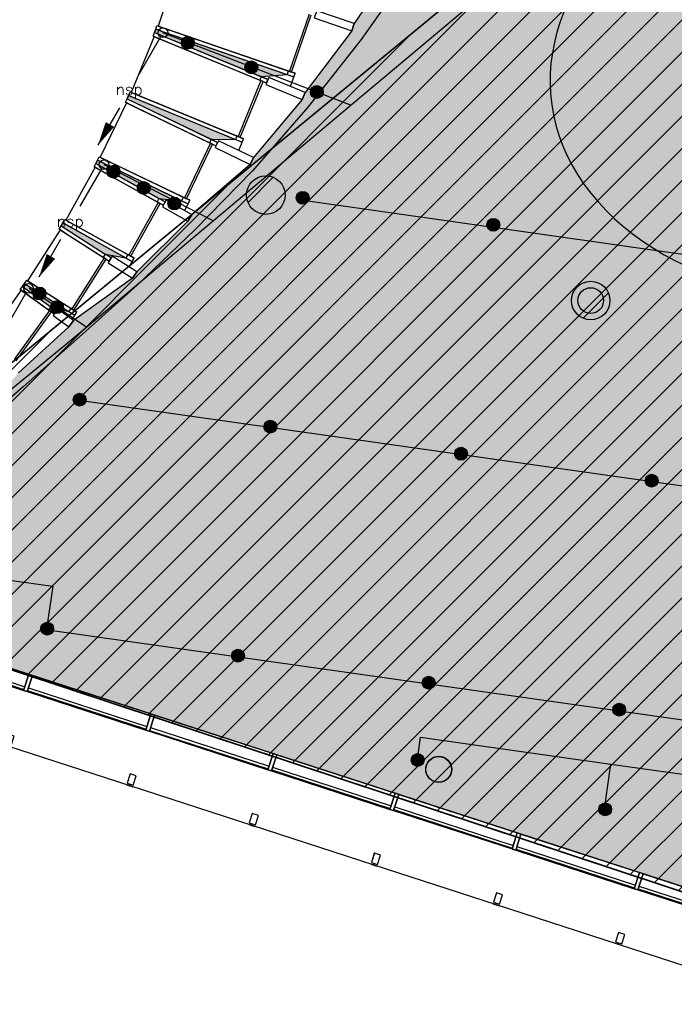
# Model space of a CAD drawing. Header units: millimetres. Extents: x -4107 to 114693, y -37499 to 54671.
# Tile 30 of 156: x 46839 to 57037, y -20633 to -5304. Entities that reach past the tile are written whole.
import ezdxf
from ezdxf.enums import TextEntityAlignment as Align

# ---------------------------------------------------------------- set-up
doc = ezdxf.new("R2010")
doc.units = ezdxf.units.MM
doc.header["$LTSCALE"] = 50
for name, color, linetype in [('FOK_22_BINNENWANDEN', 2, 'Continuous'), ('XREF_06_PLAFOND$0$AA00VV4-_SOLID252', 254, 'Continuous'), ('XREF_06_PLAFOND$0$AA35RJ8-_HWOLCEMENT', 242, 'Continuous'), ('XREF_06_PLAFOND$0$AI45----_PLAFONDAFW', 2, 'Continuous'), ('XREF_06_PLAFOND$0$AL35RJ8-_HWOLCEMENT', 2, 'Continuous'), ('XREF_06_Sprinkler installatie$0$verzonken sprinkler', 6, 'Continuous'), ('XREF_06_Sprinkler installatie$0$WL524---', 4, 'Continuous'), ('XREF_06_Sprinkler installatie$0$WL6516--', 4, 'Continuous'), ('XREF_06_Sprinkler installatie$0$WL6517--', 4, 'Continuous'), ('XREF_06_werkset$0$AA01253-_egaal-253', 242, 'Continuous'), ('XREF_06_werkset$0$AA28G---_PREFABBETON', 242, 'Continuous'), ('XREF_06_werkset$0$AA31-O--_GLAS', 242, 'Continuous'), ('XREF_06_werkset$0$AI31----_BUITENKOZ', 242, 'Continuous'), ('XREF_06_werkset$0$AL01253-_egaal-253', 253, 'Continuous'), ('XREF_06_werkset$0$AL21RO0-_GLASPLAAT', 2, 'Continuous'), ('XREF_06_werkset$0$AL28G---_PREFABBETON', 4, 'Continuous'), ('XREF_06_werkset$0$AL28MH--_METAAL', 3, 'Continuous'), ('XREF_06_werkset$0$AL28XH2-_STAAL', 4, 'Continuous'), ('XREF_06_werkset$0$AL31----_BUITENKOZ', 2, 'Continuous'), ('XREF_06_werkset$0$AL31-O--_GLAS', 2, 'Continuous'), ('XREF_06_werkset$0$AL31XH4-_ALUMINIUM', 2, 'Continuous')]:
    doc.layers.add(name, color=color, linetype=linetype)
doc.styles.add('XREF_06_Sprinkler installatie$0$BURO-018', font='simplex.shx', dxfattribs={"height": 180})
doc.styles.add('XREF_06_Sprinkler installatie$0$Standard', font='txt')

# ---------------------------------------------------------------- blocks, each defined once
blk = doc.blocks.new('XREF_06_Sprinkler installatie$0$SP-KOP02')
at = {"color": 0, "linetype": 'Continuous'}
for p, q in [((-0.87, -0.02), (0.02, 0.87)), ((-0.85, -0.22), (0.22, 0.85)), ((-0.84, 0.23), (-0.23, 0.84)), ((-0.79, -0.38), (0.38, 0.79)), ((-0.7, -0.52), (0.52, 0.7)), ((-0.6, -0.64), (0.64, 0.6)), ((-0.47, -0.74), (0.74, 0.47)), ((-0.32, -0.81), (0.81, 0.32)), ((-0.14, -0.86), (0.86, 0.14)), ((0.07, -0.87), (0.87, -0.07)), ((0.38, -0.79), (0.79, -0.38))]:
    blk.add_line(p, q, dxfattribs=at)
at = {"color": 0, "linetype": 'Continuous', "const_width": 0.875}
blk.add_lwpolyline([(-0.44, 0, 1), (0.44, 0, 1)], format="xyb", close=True, dxfattribs=at)
at = {"color": 0, "linetype": 'Continuous'}
for radius in [1, 0.875]:
    blk.add_circle((0, 0), radius, dxfattribs=at)
at = {"color": 0, "linetype": 'Continuous', "style": 'XREF_06_Sprinkler installatie$0$Standard', "flags": 1}
for tag, p in [('SP_MATCODE', (2, 2)), ('SP_TEMP', (2, -3)), ('SP_DOORL', (2, -5)), ('SP_KFACT', (2, -7)), ('SP_SPRHK', (2, -9)), ('SP_KLEP', (2, -11))]:
    blk.add_attdef(tag, p, '', height=1, dxfattribs=at)
blk = doc.blocks.new('XREF_06_Sprinkler installatie$0$LDV2')
at = {"color": 0, "linetype": 'Continuous'}
for p, q in [((-0.25, -0.43), (-2.5, -4.33)), ((-4.5, -7.79), (-6.75, -11.69))]:
    blk.add_line(p, q, dxfattribs=at)
blk.add_lwpolyline([(-6.75, -11.69, 0, 1, 0), (-5.5, -9.53, 1, 1, 0)], format="xyseb", dxfattribs=at)
blk.add_circle((0, 0), 0.5, dxfattribs=at)
at = {"color": 0, "linetype": 'Continuous', "style": 'XREF_06_Sprinkler installatie$0$BURO-018'}
blk.add_attdef('LD_TEXT1', text='', height=1.8, dxfattribs=at).set_placement((-3.5, -6.06), align=Align.MIDDLE)
blk = doc.blocks.new('XREF_06_Sprinkler installatie')
at = {"layer": 'XREF_06_Sprinkler installatie$0$verzonken sprinkler'}
h = blk.add_hatch(dxfattribs=at)
h.set_pattern_fill('JIS_WOOD', color=256, scale=500, style=0)
h.set_pattern_definition([(45, (0, -36464.7), (-250, 250), [])])
h.paths.add_polyline_path([(45131, 20189), (60593, 19156), (62651, 18792), (64177, 17996), (65770, 16934), (66811, 15587), (67837, 13775), (68221, 11871), (68350, 9912), (67690, 7600), (58540, -19338), (42568, -14056), (53865, -4765), (55742, -2472), (57515, 1072), (58297, 4720), (57932, 8367), (56573, 12508), (54592, 15218), (52715, 16938), (48648, 19179)])
at = {"layer": 'XREF_06_Sprinkler installatie$0$verzonken sprinkler', "const_width": 25}
blk.add_lwpolyline([(45131, 20189), (60593, 19156), (62651, 18792), (64177, 17996), (65770, 16934), (66811, 15587), (67837, 13775), (68221, 11871), (68350, 9912), (67690, 7600), (58540, -19338), (42568, -14056), (53865, -4765), (55742, -2472), (57515, 1072), (58297, 4720), (57932, 8367), (56573, 12508), (54592, 15218), (52715, 16938), (48648, 19179)], close=True, dxfattribs=at)
at = {"layer": 'XREF_06_Sprinkler installatie$0$WL524---'}
for p, q in [((53961, -4991), (52004, -6633)), ((49063, -5505), (52004, -6633)), ((52004, -6633), (49858, -8435)), ((48148, -7559), (49858, -8435)), ((51218, -8110), (61105, -9511)), ((49858, -8435), (47884, -10091)), ((46989, -9485), (47884, -10091)), ((47884, -10091), (47541, -10379)), ((47541, -10379), (46030, -11604)), ((47768, -11230), (59678, -12916)), ((44942, -13782), (47353, -14124)), ((47353, -14124), (47258, -14791)), ((47243, -14800), (58722, -16425)), ((53036, -16820), (53085, -16474)), ((53085, -16474), (56049, -16893)), ((55950, -17593), (56049, -16893)), ((56049, -16893), (58364, -17221))]:
    blk.add_line(p, q, dxfattribs=at)
at = {"layer": 'XREF_06_Sprinkler installatie$0$WL6516--', "xscale": 99.9999999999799, "yscale": 100, "zscale": 100, "rotation": 7.589429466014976}
for p in [(49459, -5662), (50448, -6046), (51468, -6431), (48301, -7670), (48772, -7924), (51248, -8077), (49248, -8167), (54218, -8497), (47148, -9568), (47419, -9780), (47773, -11221), (50743, -11641), (53714, -12062), (56684, -12482), (47268, -14785), (50239, -15206), (53209, -15626), (56179, -16047), (53038, -16831), (55960, -17597)]:
    blk.add_blockref('XREF_06_Sprinkler installatie$0$SP-KOP02', p, dxfattribs=at)
at = {"layer": 'XREF_06_Sprinkler installatie$0$WL6517--'}
ref = blk.add_blockref('XREF_06_Sprinkler installatie$0$LDV2', (49070, -5506), dxfattribs=dict(at, xscale=150, yscale=150, zscale=150))
ref.add_attrib('LD_TEXT1', 'nsp', dxfattribs={"layer": '0', "color": 1, "linetype": 'Continuous', "height": 180, "style": 'XREF_06_Sprinkler installatie$0$BURO-018'}).set_placement((48545, -6415), align=Align.MIDDLE)
ref = blk.add_blockref('XREF_06_Sprinkler installatie$0$LDV2', (48151, -7560), dxfattribs=dict(at, xscale=150, yscale=150, zscale=150))
ref.add_attrib('LD_TEXT1', 'nsp', dxfattribs={"layer": '0', "color": 1, "linetype": 'Continuous', "height": 180, "style": 'XREF_06_Sprinkler installatie$0$BURO-018'}).set_placement((47626, -8470), align=Align.MIDDLE)
ref = blk.add_blockref('XREF_06_Sprinkler installatie$0$LDV2', (46977, -9488), dxfattribs=dict(at, xscale=150, yscale=150, zscale=150))
ref.add_attrib('LD_TEXT1', 'nsp', dxfattribs={"layer": '0', "color": 1, "linetype": 'Continuous', "height": 180, "style": 'XREF_06_Sprinkler installatie$0$BURO-018'}).set_placement((46452, -10397), align=Align.MIDDLE)
blk = doc.blocks.new('XREF_06_PLAFOND')
at = {"layer": 'XREF_06_PLAFOND$0$AA00VV4-_SOLID252'}
h = blk.add_hatch(color=256, dxfattribs=at)
edge = h.paths.add_edge_path()
edge.add_line((43127, -14243), (58419, -19206))
edge.add_line((58419, -19206), (67731, 8109))
edge.add_arc((59883, 10784), 8291, 341.176, 446.9102)
edge.add_line((60330, 19063), (33917, 20628))
edge.add_line((33917, 20628), (34420, 20585))
edge.add_line((34420, 20585), (35544, 20486))
edge.add_line((35544, 20486), (36683, 20382))
edge.add_line((36683, 20382), (37849, 20273))
edge.add_line((37849, 20273), (39051, 20148))
edge.add_line((39051, 20148), (40285, 19982))
edge.add_line((40285, 19982), (41549, 19763))
edge.add_line((41549, 19763), (42829, 19472))
edge.add_line((42829, 19472), (44123, 19109))
edge.add_line((44123, 19109), (45423, 18665))
edge.add_line((45423, 18665), (46722, 18132))
edge.add_line((46722, 18132), (48008, 17504))
edge.add_line((48008, 17504), (49268, 16772))
edge.add_line((49268, 16772), (50485, 15932))
edge.add_line((50485, 15932), (51640, 14979))
edge.add_line((51640, 14979), (52710, 13913))
edge.add_line((52710, 13913), (53675, 12737))
edge.add_line((53675, 12737), (54513, 11458))
edge.add_line((54513, 11458), (55209, 10080))
edge.add_line((55209, 10080), (55817, 8209))
edge.add_line((55817, 8209), (56065, 6685))
edge.add_line((56065, 6685), (56139, 5158))
edge.add_line((56139, 5158), (56050, 3640))
edge.add_line((56050, 3640), (55812, 2148))
edge.add_line((55812, 2148), (55438, 698))
edge.add_line((55438, 698), (54949, -697))
edge.add_line((54949, -697), (54360, -2030))
edge.add_line((54360, -2030), (53689, -3294))
edge.add_line((53689, -3294), (52952, -4489))
edge.add_line((52952, -4489), (52161, -5613))
edge.add_line((52161, -5613), (51329, -6668))
edge.add_line((51329, -6668), (50464, -7656))
edge.add_line((50464, -7656), (49570, -8576))
edge.add_line((49570, -8576), (48670, -9436))
edge.add_line((48670, -9436), (47772, -10244))
edge.add_line((47772, -10244), (46893, -11018))
edge.add_line((46893, -11018), (46032, -11772))
edge.add_line((46032, -11772), (45182, -12513))
edge.add_line((45182, -12513), (44331, -13249))
edge.add_line((44331, -13249), (43127, -14243))
at = {"layer": 'XREF_06_PLAFOND$0$AA35RJ8-_HWOLCEMENT'}
h = blk.add_hatch(dxfattribs=at)
h.set_pattern_fill('AR-SAND', color=3, scale=100, style=0)
h.set_pattern_definition([(37.5, (0, 0), (-6.29934, 192.68238), [0, -152, 0, -170, 0, -162.5]), (7.5, (0, 0), (176.9777, 282.2146), [0, -82, 0, -137, 0, -52.5]), (327.5, (-123, 0), (311.4142, 0.5659), [0, -50, 0, -180, 0, -235]), (317.5, (-123, 0), (300.6127, 87.7676), [0, -25, 0, -118, 0, -135])])
edge = h.paths.add_edge_path()
edge.add_line((43127, -14243), (58419, -19206))
edge.add_line((58419, -19206), (67731, 8109))
edge.add_arc((59883, 10784), 8291, 341.176, 446.9102)
edge.add_line((60330, 19063), (33917, 20628))
edge.add_line((33917, 20628), (34420, 20585))
edge.add_line((34420, 20585), (35544, 20486))
edge.add_line((35544, 20486), (36683, 20382))
edge.add_line((36683, 20382), (37849, 20273))
edge.add_line((37849, 20273), (39051, 20148))
edge.add_line((39051, 20148), (40285, 19982))
edge.add_line((40285, 19982), (41549, 19763))
edge.add_line((41549, 19763), (42829, 19472))
edge.add_line((42829, 19472), (44123, 19109))
edge.add_line((44123, 19109), (45423, 18665))
edge.add_line((45423, 18665), (46722, 18132))
edge.add_line((46722, 18132), (48008, 17504))
edge.add_line((48008, 17504), (49268, 16772))
edge.add_line((49268, 16772), (50485, 15932))
edge.add_line((50485, 15932), (51640, 14979))
edge.add_line((51640, 14979), (52710, 13913))
edge.add_line((52710, 13913), (53675, 12737))
edge.add_line((53675, 12737), (54513, 11458))
edge.add_line((54513, 11458), (55209, 10080))
edge.add_line((55209, 10080), (55817, 8209))
edge.add_line((55817, 8209), (56065, 6685))
edge.add_line((56065, 6685), (56139, 5158))
edge.add_line((56139, 5158), (56050, 3640))
edge.add_line((56050, 3640), (55812, 2148))
edge.add_line((55812, 2148), (55438, 698))
edge.add_line((55438, 698), (54949, -697))
edge.add_line((54949, -697), (54360, -2030))
edge.add_line((54360, -2030), (53689, -3294))
edge.add_line((53689, -3294), (52952, -4489))
edge.add_line((52952, -4489), (52161, -5613))
edge.add_line((52161, -5613), (51329, -6668))
edge.add_line((51329, -6668), (50464, -7656))
edge.add_line((50464, -7656), (49570, -8576))
edge.add_line((49570, -8576), (48670, -9436))
edge.add_line((48670, -9436), (47772, -10244))
edge.add_line((47772, -10244), (46893, -11018))
edge.add_line((46893, -11018), (46032, -11772))
edge.add_line((46032, -11772), (45182, -12513))
edge.add_line((45182, -12513), (44331, -13249))
edge.add_line((44331, -13249), (43127, -14243))
h.paths.add_polyline_path([(59430, 12248), (59663, 12965), (60020, 12849), (59787, 12132)], flags=24)
h.paths.add_polyline_path([(60617, 10425), (61334, 10193), (61218, 9836), (60501, 10069)], flags=24)
at = {"layer": 'XREF_06_PLAFOND$0$AI45----_PLAFONDAFW'}
h = blk.add_hatch(dxfattribs=at)
h.set_pattern_fill('_USER,_O', color=256, scale=1800, pattern_type=0)
h.set_pattern_definition([(351.94, (60508.5, -17546.5), (252.38, 1782.22), [])])
edge = h.paths.add_edge_path(flags=16)
edge.add_arc((41622, 26897), 5450, 0, 180)
edge.add_arc((41622, 26897), 5450, 180, 360)
h.paths.add_polyline_path([(49834, 30277), (51634, 30277), (51634, 27677), (49834, 27677)], flags=16)
edge = h.paths.add_edge_path(flags=16)
edge.add_arc((86127, 26613), 3800, 0, 180)
edge.add_arc((86127, 26613), 3800, 180, 360)
edge = h.paths.add_edge_path(flags=16)
edge.add_arc((74999, -10767), 5450, 0, 180)
edge.add_arc((74999, -10767), 5450, 180, 360)
edge = h.paths.add_edge_path()
edge.add_arc((59888, 10791), 9324, 341.2424, 446.6291)
edge.add_line((60436, 20099), (31243, 21828))
edge.add_line((31243, 21828), (28955, 21951))
edge.add_line((28955, 21951), (30807, 36095))
edge.add_line((30807, 36095), (95374, 36095))
edge.add_line((95374, 36095), (86393, -27328))
edge.add_line((86393, -27328), (59702, -18666))
edge.add_line((59702, -18666), (68717, 7793))
h = blk.add_hatch(dxfattribs=at)
h.set_pattern_fill('_USER,_O', color=256, scale=600, angle=90, pattern_type=0)
h.set_pattern_definition([(81.94, (95317.84, 35698.9), (-594.073, 84.126), [])])
edge = h.paths.add_edge_path(flags=16)
edge.add_arc((86127, 26613), 3800, 0, 360)
edge = h.paths.add_edge_path(flags=16)
edge.add_arc((74999, -10767), 5450, 0, 360)
edge = h.paths.add_edge_path(flags=16)
edge.add_arc((41622, 26897), 5450, 0, 360)
h.paths.add_polyline_path([(49934, 30177), (51534, 30177), (51534, 27777), (49934, 27777)], flags=16)
edge = h.paths.add_edge_path()
edge.add_arc((59888, 10791), 9324, 341.2424, 446.6291)
edge.add_line((60436, 20099), (31243, 21828))
edge.add_line((31243, 21828), (28955, 21951))
edge.add_line((28955, 21951), (30807, 36095))
edge.add_line((30807, 36095), (95374, 36095))
edge.add_line((95374, 36095), (86393, -27328))
edge.add_line((86393, -27328), (59702, -18666))
edge.add_line((59702, -18666), (68717, 7793))
at = {"layer": 'XREF_06_PLAFOND$0$AL35RJ8-_HWOLCEMENT'}
blk.add_lwpolyline([(52952, -4489), (52161, -5613), (51329, -6668), (50464, -7656), (49570, -8576), (48670, -9436), (47772, -10244), (46893, -11018), (46032, -11772), (45182, -12513), (44331, -13249), (43127, -14243), (58419, -19206), (67731, 8109, 0.497134)], format="xyb", dxfattribs=at)
blk = doc.blocks.new('XREF_06_werkset$0$V-H-28G001_B09145W02')
at = {"layer": 'XREF_06_werkset$0$AA28G---_PREFABBETON'}
blk.add_hatch(color=254, dxfattribs=at).paths.add_polyline_path([(300, 0, 0.57735), (-150, 260, 0.57735), (-150, -260, 0.57735)])
h = blk.add_hatch(dxfattribs=at)
h.set_pattern_fill('KALKZST', color=1, scale=880, style=0)
h.set_pattern_definition([(45, (0, 0), (-390.3, 390.3), [])])
h.paths.add_polyline_path([(300, 0, 0.57735), (-150, 260, 0.57735), (-150, -260, 0.57735)])
at = {"layer": 'XREF_06_werkset$0$AL28G---_PREFABBETON'}
blk.add_circle((0, 0), 300, dxfattribs=at)
blk = doc.blocks.new('XREF_06_werkset$0$V-H-28X00B_09145B1')
for p in [(50674, -8035), (55735, -9677)]:
    blk.add_blockref('XREF_06_werkset$0$V-H-28G001_B09145W02', p)
blk = doc.blocks.new('XREF_06_werkset$0$V-K-39-004Y_B09145W02')
at = {"color": 0, "linetype": 'ByBlock'}
blk.add_lwpolyline([(-60, 0), (-60, 265), (0, 265), (0, 0)], close=True, dxfattribs=at)
blk = doc.blocks.new('XREF_06_werkset$0$V-K-39-004_B09145W02')
at = {"color": 0, "linetype": 'ByBlock'}
blk.add_lwpolyline([(60, 0), (60, 265), (0, 265), (0, 0)], close=True, dxfattribs=at)
blk = doc.blocks.new('XREF_06_werkset$0$V-H-31-00M_B09145W02')
at = {"layer": 'XREF_06_werkset$0$AI31----_BUITENKOZ'}
for p, q in [((60, 132.5), (2000, 132.5)), ((60, -132.5), (2000, -132.5))]:
    blk.add_line(p, q, dxfattribs=at)
at = {"layer": 'XREF_06_werkset$0$AL31----_BUITENKOZ'}
for p, q in [((60, -72.5), (2000, -72.5)), ((60, -117.5), (2000, -117.5))]:
    blk.add_line(p, q, dxfattribs=at)
for name, p in [('XREF_06_werkset$0$V-K-39-004_B09145W02', (0, -132.5)), ('XREF_06_werkset$0$V-K-39-004Y_B09145W02', (2060, -132.5))]:
    blk.add_blockref(name, p, dxfattribs=at)
blk = doc.blocks.new('XREF_06_werkset$0$281KOF8D')
blk.add_lwpolyline([(-50, -75), (50, -75), (50, 75), (-50, 75)], close=True)
blk = doc.blocks.new('XREF_06_werkset$0$V-H-29-01I_09145B1')
at = {"layer": 'XREF_06_werkset$0$AL21RO0-_GLASPLAAT', "color": 3}
blk.add_lwpolyline([(0, -900), (2000, -900)], dxfattribs=at)
at = {"layer": 'XREF_06_werkset$0$AL28XH2-_STAAL'}
for p, q in [((-50, -901), (50, -901)), ((0, -901), (0, -875)), ((1950, -901), (2050, -901)), ((2000, -901), (2000, -875))]:
    blk.add_line(p, q, dxfattribs=at)
at = {"layer": 'XREF_06_werkset$0$AL28XH2-_STAAL', "rotation": 180}
for p in [(0, -800), (2000, -800)]:
    blk.add_blockref('XREF_06_werkset$0$281KOF8D', p, dxfattribs=at)
blk = doc.blocks.new('XREF_06_werkset')
at = {"layer": 'XREF_06_werkset$0$AA01253-_egaal-253'}
h = blk.add_hatch(color=253, dxfattribs=at)
edge = h.paths.add_edge_path()
edge.add_arc((59885, 10785), 8330, 238.003, 341.1676, ccw=False)
edge.add_line((55471, 3721), (55480, 3608))
edge.add_line((55480, 3608), (55285, 2172))
edge.add_line((55285, 2172), (54969, 887))
edge.add_line((54969, 887), (54965, 767))
edge.add_line((54965, 767), (54547, -474))
edge.add_line((54547, -474), (54536, -593))
edge.add_line((54536, -593), (54031, -1784))
edge.add_line((54031, -1784), (54012, -1902))
edge.add_line((54012, -1902), (53434, -3037))
edge.add_line((53434, -3037), (53408, -3154))
edge.add_line((53408, -3154), (52770, -4231))
edge.add_line((52770, -4231), (52738, -4347))
edge.add_line((52738, -4347), (52050, -5365))
edge.add_line((52050, -5365), (52011, -5478))
edge.add_line((52011, -5478), (51285, -6438))
edge.add_line((51285, -6438), (51240, -6549))
edge.add_line((51240, -6549), (50483, -7452))
edge.add_line((50483, -7452), (50431, -7560))
edge.add_line((50431, -7560), (49522, -8338))
edge.add_line((49522, -8338), (49459, -8440))
edge.add_line((49459, -8440), (48663, -9229))
edge.add_line((48663, -9229), (48598, -9330))
edge.add_line((48598, -9330), (47675, -9989))
edge.add_line((47675, -9989), (47604, -10086))
edge.add_line((47604, -10086), (46819, -10800))
edge.add_line((46819, -10800), (46743, -10893))
edge.add_line((46743, -10893), (45973, -11594))
edge.add_line((45973, -11594), (45887, -11678))
edge.add_line((45887, -11678), (45117, -12360))
edge.add_line((45117, -12360), (45031, -12443))
edge.add_line((45031, -12443), (44262, -13116))
edge.add_line((44262, -13116), (44171, -13194))
edge.add_line((44171, -13194), (43402, -13849))
edge.add_line((43402, -13849), (43308, -13924))
edge.add_line((43308, -13924), (42803, -14138))
edge.add_line((42803, -14138), (43177, -14259))
edge.add_line((43177, -14259), (43234, -14278))
edge.add_line((43234, -14278), (45079, -14877))
edge.add_line((45079, -14877), (45136, -14895))
edge.add_line((45136, -14895), (46982, -15494))
edge.add_line((46982, -15494), (47039, -15513))
edge.add_line((47039, -15513), (48884, -16112))
edge.add_line((48884, -16112), (48941, -16130))
edge.add_line((48941, -16130), (50786, -16729))
edge.add_line((50786, -16729), (50843, -16747))
edge.add_line((50843, -16747), (52689, -17346))
edge.add_line((52689, -17346), (52746, -17365))
edge.add_line((52746, -17365), (54591, -17964))
edge.add_line((54591, -17964), (54648, -17982))
edge.add_line((54648, -17982), (56493, -18581))
edge.add_line((56493, -18581), (56550, -18600))
edge.add_line((56550, -18600), (58396, -19198))
edge.add_line((58396, -19198), (58457, -19219))
edge.add_line((58457, -19219), (67769, 8096))
at = {"layer": 'XREF_06_werkset$0$AA31-O--_GLAS'}
for points in [[(50603, -6190), (51004, -6158), (48958, -5454), (48938, -5506), (49038, -5547), (49038, -5547)], [(48535, -6486), (48513, -6537), (48611, -6584), (48611, -6584), (49821, -7167), (50200, -7170)], [(49009, -8087), (48027, -7541), (48053, -7492), (49361, -8122)], [(47608, -8521), (47512, -8468), (47484, -8515), (48172, -8953), (48494, -9013)], [(46916, -9410), (46884, -9456), (47324, -9773), (47603, -9847), (47604, -9847)]]:
    blk.add_hatch(color=256, dxfattribs=at).paths.add_polyline_path(points)
for points in [[(48938, -5506), (48958, -5454)], [(48513, -6537), (48535, -6486)], [(48027, -7541), (48053, -7492)], [(47484, -8515), (47512, -8468)], [(47484, -8515), (48172, -8953)], [(46884, -9456), (46916, -9410)]]:
    blk.add_lwpolyline(points, dxfattribs=at)
at = {"layer": 'XREF_06_werkset$0$AL01253-_egaal-253'}
for points in [[(52738, -4347), (52050, -5365), (52011, -5478), (51285, -6438), (51240, -6549), (50483, -7452), (50431, -7560), (49522, -8338), (49459, -8440), (48663, -9229), (48598, -9330), (47675, -9989), (47604, -10086), (46819, -10800)], [(45136, -14895), (46982, -15494), (47039, -15513), (48884, -16112), (48941, -16130), (50786, -16729), (50843, -16747), (52689, -17346), (52746, -17365), (54591, -17964), (54648, -17982), (56493, -18581), (56550, -18600), (58396, -19198)]]:
    blk.add_lwpolyline(points, dxfattribs=at)
for points in [[(55935, -9677, -1), (55535, -9677, -1)], [(53566, -16977, -1), (53166, -16977, -1)]]:
    blk.add_lwpolyline(points, format="xyb", close=True, dxfattribs=at)
at = {"layer": 'XREF_06_werkset$0$AL28MH--_METAAL'}
for points in [[(52011, -5478), (52050, -5365), (51466, -5164), (51427, -5277)], [(51240, -6549), (51285, -6438), (50719, -6205), (50673, -6316)], [(50483, -7452), (49935, -7188), (49882, -7296), (50431, -7560)], [(49459, -8440), (49517, -8335), (49120, -8114), (49062, -8219)], [(48598, -9330), (48663, -9229), (48281, -8986), (48217, -9088)], [(47604, -10086), (47675, -9989), (47431, -9813), (47361, -9910)]]:
    blk.add_lwpolyline(points, close=True, dxfattribs=at)
at = {"layer": 'XREF_06_werkset$0$AL28XH2-_STAAL'}
blk.add_circle((53367, -16975), 203, dxfattribs=at)
at = {"layer": 'XREF_06_werkset$0$AL31-O--_GLAS', "extrusion": (-0.228231, 0.078519, -0.970436)}
for p, q in [((49300, -4514), (48994, -5403)), ((48958, -5454), (48977, -5397)), ((49059, -5488), (48958, -5454)), ((48977, -5397), (49078, -5432)), ((48994, -5403), (49026, -5414))]:
    blk.add_line(p, q, dxfattribs=at)
at = {"layer": 'XREF_06_werkset$0$AL31-O--_GLAS', "extrusion": (-0.91767, 0.315638, 0.24136)}
for p, q in [((49300, -4514), (48994, -5403)), ((51347, -5218), (51041, -6107)), ((48958, -5454), (48977, -5397)), ((48958, -5454), (51004, -6158)), ((48977, -5397), (51024, -6101)), ((48994, -5403), (51041, -6107))]:
    blk.add_line(p, q, dxfattribs=at)
at = {"layer": 'XREF_06_werkset$0$AL31-O--_GLAS'}
for p, q in [((51347, -5218), (51041, -6107)), ((51075, -6119), (51381, -5230)), ((51041, -6107), (51075, -6119)), ((50597, -6253), (50240, -7122)), ((50273, -7136), (50631, -6266)), ((50631, -6266), (50597, -6253)), ((50240, -7122), (50273, -7136)), ((49811, -7229), (49404, -8076)), ((49436, -8091), (49843, -7244)), ((49843, -7244), (49811, -7229)), ((49404, -8076), (49436, -8091)), ((48995, -8148), (48539, -8970)), ((48570, -8987), (49026, -8165)), ((49026, -8165), (48995, -8148)), ((48155, -9013), (47651, -9806)), ((47681, -9825), (48185, -9032)), ((48185, -9032), (48155, -9013)), ((48539, -8970), (48570, -8987)), ((47651, -9806), (47681, -9825)), ((47303, -9832), (46754, -10594)), ((46782, -10615), (47332, -9852)), ((47332, -9852), (47303, -9832))]:
    blk.add_line(p, q, dxfattribs=at)
at = {"layer": 'XREF_06_werkset$0$AL31-O--_GLAS', "extrusion": (0.91767, -0.315638, -0.24136)}
for p, q in [((51075, -6119), (51381, -5230)), ((49026, -5414), (51075, -6119)), ((49059, -5488), (51111, -6194)), ((49078, -5432), (51131, -6138))]:
    blk.add_line(p, q, dxfattribs=at)
at = {"layer": 'XREF_06_werkset$0$AL31-O--_GLAS', "extrusion": (-0.905733, 0.372282, 0.202618)}
for p, q in [((48916, -5561), (48938, -5506)), ((48938, -5506), (50603, -6190)), ((48932, -5568), (48574, -6437)), ((48916, -5561), (50580, -6246)), ((48932, -5568), (50597, -6253)), ((50597, -6253), (50240, -7122)), ((48535, -6486), (48558, -6430)), ((48558, -6430), (50223, -7115)), ((48574, -6437), (50240, -7122)), ((48535, -6486), (50200, -7170))]:
    blk.add_line(p, q, dxfattribs=at)
at = {"layer": 'XREF_06_werkset$0$AL31-O--_GLAS', "extrusion": (-0.187399, 0.077044, -0.979258)}
for p, q in [((48916, -5561), (48938, -5506)), ((48938, -5506), (49038, -5547)), ((48932, -5568), (48574, -6437)), ((49015, -5602), (48916, -5561)), ((48964, -5581), (48932, -5568)), ((48535, -6486), (48558, -6430)), ((48558, -6430), (48658, -6471)), ((48574, -6437), (48606, -6450)), ((48635, -6527), (48535, -6486))]:
    blk.add_line(p, q, dxfattribs=at)
at = {"layer": 'XREF_06_werkset$0$AL31-O--_GLAS', "extrusion": (0.38017, 0.924917, 1.62854e-05)}
for p, q in [((48938, -5506), (49038, -5547)), ((48938, -5506), (50603, -6190)), ((48964, -5581), (48932, -5568)), ((48932, -5568), (50597, -6253)), ((48964, -5581), (50631, -6266)), ((49038, -5547), (50707, -6233)), ((50631, -6266), (50597, -6253)), ((48558, -6430), (48658, -6471)), ((48558, -6430), (50223, -7115)), ((48658, -6471), (50327, -7158))]:
    blk.add_line(p, q, dxfattribs=at)
at = {"layer": 'XREF_06_werkset$0$AL31-O--_GLAS', "extrusion": (-0.325258, -0.945625, -1.56957e-05)}
for p, q in [((49059, -5488), (48958, -5454)), ((48958, -5454), (51004, -6158)), ((48994, -5403), (49026, -5414)), ((48994, -5403), (51041, -6107)), ((49026, -5414), (51075, -6119)), ((49059, -5488), (51111, -6194)), ((51041, -6107), (51075, -6119))]:
    blk.add_line(p, q, dxfattribs=at)
at = {"layer": 'XREF_06_werkset$0$AL31-O--_GLAS', "extrusion": (0.325258, 0.945625, 1.56957e-05)}
for p, q in [((48977, -5397), (49078, -5432)), ((48977, -5397), (51024, -6101)), ((49078, -5432), (51131, -6138))]:
    blk.add_line(p, q, dxfattribs=at)
at = {"layer": 'XREF_06_werkset$0$AL31-O--_GLAS', "extrusion": (-0.38017, -0.924917, -1.62854e-05)}
for p, q in [((49015, -5602), (48916, -5561)), ((48916, -5561), (50580, -6246)), ((49015, -5602), (50684, -6288)), ((48574, -6437), (48606, -6450)), ((48574, -6437), (50240, -7122)), ((48635, -6527), (48535, -6486)), ((48535, -6486), (50200, -7170)), ((48606, -6450), (50273, -7136)), ((48635, -6527), (50304, -7213)), ((50240, -7122), (50273, -7136))]:
    blk.add_line(p, q, dxfattribs=at)
at = {"layer": 'XREF_06_werkset$0$AL31-O--_GLAS', "extrusion": (0.905733, -0.372282, -0.202618)}
for p, q in [((48964, -5581), (50631, -6266)), ((49015, -5602), (50684, -6288)), ((49038, -5547), (50707, -6233)), ((50273, -7136), (50631, -6266)), ((48606, -6450), (50273, -7136)), ((48635, -6527), (50304, -7213)), ((48658, -6471), (50327, -7158))]:
    blk.add_line(p, q, dxfattribs=at)
at = {"layer": 'XREF_06_werkset$0$AL31-O--_GLAS', "extrusion": (-0.88873, 0.427853, 0.164622)}
for p, q in [((48487, -6591), (48513, -6537)), ((48487, -6591), (49795, -7221)), ((48513, -6537), (49821, -7167)), ((48503, -6598), (48095, -7445)), ((48503, -6598), (49811, -7229)), ((49811, -7229), (49404, -8076)), ((48053, -7492), (48079, -7438)), ((48053, -7492), (49361, -8122)), ((48079, -7438), (49387, -8068)), ((48095, -7445), (49404, -8076))]:
    blk.add_line(p, q, dxfattribs=at)
at = {"layer": 'XREF_06_werkset$0$AL31-O--_GLAS', "extrusion": (-0.148321, 0.071423, -0.986357)}
for p, q in [((48487, -6591), (48513, -6537)), ((48585, -6638), (48487, -6591)), ((48513, -6537), (48611, -6584)), ((48503, -6598), (48095, -7445)), ((48534, -6613), (48503, -6598)), ((48053, -7492), (48079, -7438)), ((48151, -7539), (48053, -7492)), ((48079, -7438), (48177, -7485)), ((48095, -7445), (48126, -7460))]:
    blk.add_line(p, q, dxfattribs=at)
at = {"layer": 'XREF_06_werkset$0$AL31-O--_GLAS', "extrusion": (-0.433773, -0.901022, -1.68293e-05)}
for p, q in [((48585, -6638), (48487, -6591)), ((48487, -6591), (49795, -7221)), ((48585, -6638), (49895, -7269)), ((48151, -7539), (48053, -7492)), ((48053, -7492), (49361, -8122)), ((48095, -7445), (48126, -7460)), ((48095, -7445), (49404, -8076)), ((48126, -7460), (49436, -8091)), ((48151, -7539), (49462, -8170)), ((49404, -8076), (49436, -8091))]:
    blk.add_line(p, q, dxfattribs=at)
at = {"layer": 'XREF_06_werkset$0$AL31-O--_GLAS', "extrusion": (0.433773, 0.901022, 1.68293e-05)}
for p, q in [((48513, -6537), (48611, -6584)), ((48513, -6537), (49821, -7167)), ((48611, -6584), (49922, -7215)), ((48534, -6613), (48503, -6598)), ((48503, -6598), (49811, -7229)), ((48534, -6613), (49843, -7244)), ((49843, -7244), (49811, -7229)), ((48079, -7438), (48177, -7485)), ((48079, -7438), (49387, -8068)), ((48177, -7485), (49488, -8116))]:
    blk.add_line(p, q, dxfattribs=at)
at = {"layer": 'XREF_06_werkset$0$AL31-O--_GLAS', "extrusion": (0.88873, -0.427853, -0.164622)}
for p, q in [((48611, -6584), (49922, -7215)), ((48534, -6613), (49843, -7244)), ((48585, -6638), (49895, -7269)), ((49436, -8091), (49843, -7244)), ((48126, -7460), (49436, -8091)), ((48177, -7485), (49488, -8116)), ((48151, -7539), (49462, -8170))]:
    blk.add_line(p, q, dxfattribs=at)
at = {"layer": 'XREF_06_werkset$0$AL31-O--_GLAS', "extrusion": (-0.866834, 0.481885, 0.128004)}
for p, q in [((48014, -7603), (47557, -8424)), ((47998, -7594), (48027, -7541)), ((47998, -7594), (48980, -8139)), ((48014, -7603), (48995, -8148)), ((48027, -7541), (49009, -8087)), ((48995, -8148), (48539, -8970)), ((47512, -8468), (47541, -8415)), ((47541, -8415), (48523, -8961)), ((47557, -8424), (48539, -8970)), ((47512, -8468), (48494, -9013))]:
    blk.add_line(p, q, dxfattribs=at)
at = {"layer": 'XREF_06_werkset$0$AL31-O--_GLAS', "extrusion": (-0.111889, 0.062177, -0.991774)}
for p, q in [((48014, -7603), (47557, -8424)), ((47998, -7594), (48027, -7541)), ((48093, -7647), (47998, -7594)), ((48044, -7619), (48014, -7603)), ((48027, -7541), (48123, -7594)), ((47512, -8468), (47541, -8415)), ((47541, -8415), (47637, -8468)), ((47557, -8424), (47587, -8441)), ((47608, -8521), (47512, -8468))]:
    blk.add_line(p, q, dxfattribs=at)
at = {"layer": 'XREF_06_werkset$0$AL31-O--_GLAS', "extrusion": (-0.48588, -0.874026, 2.04855e-05)}
for p, q in [((48093, -7647), (47998, -7594)), ((47998, -7594), (48980, -8139)), ((48093, -7647), (49077, -8193)), ((47557, -8424), (47587, -8441)), ((47557, -8424), (48539, -8970)), ((47608, -8521), (47512, -8468)), ((47512, -8468), (48494, -9013)), ((47587, -8441), (48570, -8987)), ((47608, -8521), (48591, -9067)), ((48539, -8970), (48570, -8987))]:
    blk.add_line(p, q, dxfattribs=at)
at = {"layer": 'XREF_06_werkset$0$AL31-O--_GLAS', "extrusion": (0.48588, 0.874026, -2.04855e-05)}
for p, q in [((48044, -7619), (48014, -7603)), ((48014, -7603), (48995, -8148)), ((48027, -7541), (48123, -7594)), ((48027, -7541), (49009, -8087)), ((48044, -7619), (49026, -8165)), ((48123, -7594), (49106, -8141)), ((49026, -8165), (48995, -8148)), ((47541, -8415), (47637, -8468)), ((47541, -8415), (48523, -8961)), ((47637, -8468), (48620, -9015))]:
    blk.add_line(p, q, dxfattribs=at)
at = {"layer": 'XREF_06_werkset$0$AL31-O--_GLAS', "extrusion": (0.866834, -0.481885, -0.128004)}
for p, q in [((48044, -7619), (49026, -8165)), ((48093, -7647), (49077, -8193)), ((48123, -7594), (49106, -8141)), ((48570, -8987), (49026, -8165)), ((47587, -8441), (48570, -8987)), ((47608, -8521), (48591, -9067)), ((47637, -8468), (48620, -9015))]:
    blk.add_line(p, q, dxfattribs=at)
at = {"layer": 'XREF_06_werkset$0$AL31-O--_GLAS', "extrusion": (-0.078726, 0.050046, -0.995639)}
for p, q in [((47467, -8575), (46963, -9369)), ((47452, -8566), (47484, -8515)), ((47544, -8625), (47452, -8566)), ((47496, -8594), (47467, -8575)), ((46916, -9410), (46948, -9359)), ((46948, -9359), (47040, -9418)), ((46963, -9369), (46992, -9388))]:
    blk.add_line(p, q, dxfattribs=at)
at = {"layer": 'XREF_06_werkset$0$AL31-O--_GLAS', "extrusion": (-0.840337, 0.533977, 0.093286)}
for p, q in [((47467, -8575), (46963, -9369)), ((47452, -8566), (47484, -8515)), ((47452, -8566), (48140, -9003)), ((47467, -8575), (48155, -9013)), ((48155, -9013), (47651, -9806)), ((46916, -9410), (46948, -9359)), ((46948, -9359), (47636, -9797)), ((46963, -9369), (47651, -9806))]:
    blk.add_line(p, q, dxfattribs=at)
at = {"layer": 'XREF_06_werkset$0$AL31-O--_GLAS', "extrusion": (-0.536318, -0.844016, -1.77929e-05)}
for p, q in [((47544, -8625), (47452, -8566)), ((47452, -8566), (48140, -9003)), ((47544, -8625), (48233, -9062)), ((46963, -9369), (46992, -9388)), ((46963, -9369), (47651, -9806)), ((46992, -9388), (47681, -9825)), ((47651, -9806), (47681, -9825))]:
    blk.add_line(p, q, dxfattribs=at)
at = {"layer": 'XREF_06_werkset$0$AL31-O--_GLAS', "extrusion": (0.536318, 0.844016, 1.77929e-05)}
for p, q in [((47496, -8594), (47467, -8575)), ((47467, -8575), (48155, -9013)), ((47496, -8594), (48185, -9032)), ((48185, -9032), (48155, -9013)), ((46948, -9359), (47040, -9418)), ((46948, -9359), (47636, -9797)), ((47040, -9418), (47729, -9856))]:
    blk.add_line(p, q, dxfattribs=at)
at = {"layer": 'XREF_06_werkset$0$AL31-O--_GLAS', "extrusion": (0.840337, -0.533977, -0.093286)}
for p, q in [((47496, -8594), (48185, -9032)), ((47544, -8625), (48233, -9062)), ((47681, -9825), (48185, -9032)), ((46992, -9388), (47681, -9825)), ((47040, -9418), (47729, -9856))]:
    blk.add_line(p, q, dxfattribs=at)
at = {"layer": 'XREF_06_werkset$0$AL31-O--_GLAS', "extrusion": (-0.809532, 0.583775, 0.062165)}
for p, q in [((46849, -9504), (46884, -9456)), ((46864, -9515), (46314, -10277)), ((46849, -9504), (47289, -9821)), ((46864, -9515), (47303, -9832)), ((47303, -9832), (46754, -10594))]:
    blk.add_line(p, q, dxfattribs=at)
at = {"layer": 'XREF_06_werkset$0$AL31-O--_GLAS', "extrusion": (-0.050422, 0.036361, -0.998066)}
for p, q in [((46849, -9504), (46884, -9456)), ((46864, -9515), (46314, -10277)), ((46938, -9569), (46849, -9504)), ((46892, -9535), (46864, -9515))]:
    blk.add_line(p, q, dxfattribs=at)
at = {"layer": 'XREF_06_werkset$0$AL31-O--_GLAS', "extrusion": (-0.584906, -0.811101, 1.17758e-11)}
for p, q in [((46938, -9569), (46849, -9504)), ((46849, -9504), (47289, -9821)), ((46938, -9569), (47378, -9886))]:
    blk.add_line(p, q, dxfattribs=at)
at = {"layer": 'XREF_06_werkset$0$AL31-O--_GLAS', "extrusion": (0.584906, 0.811101, -1.17758e-11)}
for p, q in [((46892, -9535), (46864, -9515)), ((46864, -9515), (47303, -9832)), ((46892, -9535), (47332, -9852)), ((47332, -9852), (47303, -9832))]:
    blk.add_line(p, q, dxfattribs=at)
at = {"layer": 'XREF_06_werkset$0$AL31-O--_GLAS', "extrusion": (0.809532, -0.583775, -0.062165)}
for p, q in [((46892, -9535), (47332, -9852)), ((46938, -9569), (47378, -9886)), ((46782, -10615), (47332, -9852))]:
    blk.add_line(p, q, dxfattribs=at)
at = {"layer": 'XREF_06_werkset$0$AL31-O--_GLAS'}
for points in [[(48958, -5454), (48938, -5506)], [(48535, -6486), (48513, -6537)], [(48053, -7492), (48027, -7541)], [(47512, -8468), (47484, -8515)], [(47484, -8515), (48172, -8953)], [(46916, -9410), (46884, -9456)], [(46884, -9456), (47324, -9773)], [(46916, -9410), (47604, -9847)]]:
    blk.add_lwpolyline(points, dxfattribs=at)
at = {"layer": 'XREF_06_werkset$0$AL31XH4-_ALUMINIUM', "extrusion": (-0.91767, 0.315638, 0.24136)}
blk.add_line((51024, -6101), (51004, -6158), dxfattribs=at)
at = {"layer": 'XREF_06_werkset$0$AL31XH4-_ALUMINIUM'}
for p, q in [((51024, -6101), (51004, -6158)), ((51131, -6138), (51024, -6101)), ((50603, -6190), (50580, -6246)), ((50580, -6246), (50684, -6288)), ((50707, -6233), (50603, -6190)), ((50684, -6288), (50707, -6233)), ((51004, -6158), (51111, -6194)), ((51111, -6194), (51131, -6138)), ((49821, -7167), (49795, -7221)), ((49922, -7215), (49821, -7167)), ((50223, -7115), (50200, -7170)), ((50200, -7170), (50304, -7213)), ((50327, -7158), (50223, -7115)), ((50304, -7213), (50327, -7158)), ((49795, -7221), (49895, -7269)), ((49895, -7269), (49922, -7215)), ((49009, -8087), (48980, -8139)), ((49106, -8141), (49009, -8087)), ((49387, -8068), (49361, -8122)), ((49361, -8122), (49462, -8170)), ((49488, -8116), (49387, -8068)), ((49462, -8170), (49488, -8116)), ((48980, -8139), (49077, -8193)), ((49077, -8193), (49106, -8141)), ((48172, -8953), (48140, -9003)), ((48140, -9003), (48233, -9062)), ((48265, -9012), (48172, -8953)), ((48233, -9062), (48265, -9012)), ((48523, -8961), (48494, -9013)), ((48494, -9013), (48591, -9067)), ((48620, -9015), (48523, -8961)), ((48591, -9067), (48620, -9015)), ((47324, -9773), (47289, -9821)), ((47413, -9837), (47324, -9773)), ((47636, -9797), (47603, -9847)), ((47729, -9856), (47636, -9797)), ((47289, -9821), (47378, -9886)), ((47378, -9886), (47413, -9837)), ((47603, -9847), (47697, -9906)), ((47697, -9906), (47729, -9856))]:
    blk.add_line(p, q, dxfattribs=at)
at = {"layer": 'XREF_06_werkset$0$AL31XH4-_ALUMINIUM', "extrusion": (0.325258, 0.945625, 1.56957e-05)}
blk.add_line((51131, -6138), (51024, -6101), dxfattribs=at)
at = {"layer": 'XREF_06_werkset$0$AL31XH4-_ALUMINIUM', "extrusion": (-0.905733, 0.372282, 0.202618)}
for p, q in [((50603, -6190), (50580, -6246)), ((50223, -7115), (50200, -7170))]:
    blk.add_line(p, q, dxfattribs=at)
at = {"layer": 'XREF_06_werkset$0$AL31XH4-_ALUMINIUM', "extrusion": (-0.38017, -0.924917, -1.62854e-05)}
for p, q in [((50580, -6246), (50684, -6288)), ((50200, -7170), (50304, -7213))]:
    blk.add_line(p, q, dxfattribs=at)
at = {"layer": 'XREF_06_werkset$0$AL31XH4-_ALUMINIUM', "extrusion": (0.38017, 0.924917, 1.62854e-05)}
for p, q in [((50707, -6233), (50603, -6190)), ((50327, -7158), (50223, -7115))]:
    blk.add_line(p, q, dxfattribs=at)
at = {"layer": 'XREF_06_werkset$0$AL31XH4-_ALUMINIUM', "extrusion": (0.905733, -0.372282, -0.202618)}
for p, q in [((50684, -6288), (50707, -6233)), ((50252, -7341), (50327, -7158))]:
    blk.add_line(p, q, dxfattribs=at)
at = {"layer": 'XREF_06_werkset$0$AL31XH4-_ALUMINIUM', "extrusion": (-0.325258, -0.945625, -1.56957e-05)}
blk.add_line((51004, -6158), (51111, -6194), dxfattribs=at)
at = {"layer": 'XREF_06_werkset$0$AL31XH4-_ALUMINIUM', "extrusion": (0.91767, -0.315638, -0.24136)}
blk.add_line((51059, -6345), (51131, -6138), dxfattribs=at)
at = {"layer": 'XREF_06_werkset$0$AL31XH4-_ALUMINIUM', "extrusion": (-0.88873, 0.427853, 0.164622)}
for p, q in [((49821, -7167), (49795, -7221)), ((49387, -8068), (49361, -8122))]:
    blk.add_line(p, q, dxfattribs=at)
at = {"layer": 'XREF_06_werkset$0$AL31XH4-_ALUMINIUM', "extrusion": (0.433773, 0.901022, 1.68293e-05)}
for p, q in [((49922, -7215), (49821, -7167)), ((49488, -8116), (49387, -8068))]:
    blk.add_line(p, q, dxfattribs=at)
at = {"layer": 'XREF_06_werkset$0$AL31XH4-_ALUMINIUM', "extrusion": (-0.433773, -0.901022, -1.68293e-05)}
for p, q in [((49795, -7221), (49895, -7269)), ((49361, -8122), (49462, -8170))]:
    blk.add_line(p, q, dxfattribs=at)
at = {"layer": 'XREF_06_werkset$0$AL31XH4-_ALUMINIUM', "extrusion": (0.88873, -0.427853, -0.164622)}
for p, q in [((49895, -7269), (49922, -7215)), ((49411, -8276), (49488, -8116))]:
    blk.add_line(p, q, dxfattribs=at)
at = {"layer": 'XREF_06_werkset$0$AL31XH4-_ALUMINIUM', "extrusion": (-0.866834, 0.481885, 0.128004)}
for p, q in [((49009, -8087), (48980, -8139)), ((48523, -8961), (48494, -9013))]:
    blk.add_line(p, q, dxfattribs=at)
at = {"layer": 'XREF_06_werkset$0$AL31XH4-_ALUMINIUM', "extrusion": (0.48588, 0.874026, -2.04855e-05)}
for p, q in [((49106, -8141), (49009, -8087)), ((48620, -9015), (48523, -8961))]:
    blk.add_line(p, q, dxfattribs=at)
at = {"layer": 'XREF_06_werkset$0$AL31XH4-_ALUMINIUM', "extrusion": (-0.48588, -0.874026, 2.04855e-05)}
for p, q in [((48980, -8139), (49077, -8193)), ((48494, -9013), (48591, -9067))]:
    blk.add_line(p, q, dxfattribs=at)
at = {"layer": 'XREF_06_werkset$0$AL31XH4-_ALUMINIUM', "extrusion": (0.866834, -0.481885, -0.128004)}
for p, q in [((49077, -8193), (49106, -8141)), ((48543, -9153), (48620, -9015))]:
    blk.add_line(p, q, dxfattribs=at)
at = {"layer": 'XREF_06_werkset$0$AL31XH4-_ALUMINIUM', "extrusion": (-0.840337, 0.533977, 0.093286)}
for p, q in [((48172, -8953), (48140, -9003)), ((47636, -9797), (47603, -9847))]:
    blk.add_line(p, q, dxfattribs=at)
at = {"layer": 'XREF_06_werkset$0$AL31XH4-_ALUMINIUM', "extrusion": (-0.536318, -0.844016, -1.77929e-05)}
for p, q in [((48140, -9003), (48233, -9062)), ((47603, -9847), (47697, -9906))]:
    blk.add_line(p, q, dxfattribs=at)
at = {"layer": 'XREF_06_werkset$0$AL31XH4-_ALUMINIUM', "extrusion": (0.536318, 0.844016, 1.77929e-05)}
for p, q in [((48265, -9012), (48172, -8953)), ((47729, -9856), (47636, -9797))]:
    blk.add_line(p, q, dxfattribs=at)
at = {"layer": 'XREF_06_werkset$0$AL31XH4-_ALUMINIUM', "extrusion": (0.840337, -0.533977, -0.093286)}
for p, q in [((48233, -9062), (48265, -9012)), ((47654, -9974), (47729, -9856))]:
    blk.add_line(p, q, dxfattribs=at)
at = {"layer": 'XREF_06_werkset$0$AL31XH4-_ALUMINIUM', "extrusion": (-0.809532, 0.583775, 0.062165)}
blk.add_line((47324, -9773), (47289, -9821), dxfattribs=at)
at = {"layer": 'XREF_06_werkset$0$AL31XH4-_ALUMINIUM', "extrusion": (0.584906, 0.811101, -1.17758e-11)}
blk.add_line((47413, -9837), (47324, -9773), dxfattribs=at)
at = {"layer": 'XREF_06_werkset$0$AL31XH4-_ALUMINIUM', "extrusion": (-0.584906, -0.811101, 1.17758e-11)}
blk.add_line((47289, -9821), (47378, -9886), dxfattribs=at)
at = {"layer": 'XREF_06_werkset$0$AL31XH4-_ALUMINIUM', "extrusion": (0.809532, -0.583775, -0.062165)}
blk.add_line((47378, -9886), (47413, -9837), dxfattribs=at)
at = {"layer": 'XREF_06_werkset$0$AL31XH4-_ALUMINIUM'}
for points in [[(50603, -6190), (51004, -6158)], [(49821, -7167), (50200, -7170)], [(49009, -8087), (49361, -8122)], [(48172, -8953), (48494, -9013)], [(47324, -9773), (47603, -9847)]]:
    blk.add_lwpolyline(points, dxfattribs=at)
blk.add_blockref('XREF_06_werkset$0$V-H-28X00B_09145B1', (0, 0))
for name, p, rotation in [('XREF_06_werkset$0$V-H-31-00M_B09145W02', (45038, -15003), 342.0200000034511), ('XREF_06_werkset$0$V-H-31-00M_B09145W02', (46941, -15620), 342.0200000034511), ('XREF_06_werkset$0$V-H-31-00M_B09145W02', (48843, -16238), 342.0200000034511), ('XREF_06_werkset$0$V-H-29-01I_09145B1', (46928, -15755), 342.0199999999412), ('XREF_06_werkset$0$V-H-31-00M_B09145W02', (50745, -16855), 342.0200000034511), ('XREF_06_werkset$0$V-H-29-01I_09145B1', (48831, -16373), 342.0199999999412), ('XREF_06_werkset$0$V-H-31-00M_B09145W02', (52648, -17472), 342.0200000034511), ('XREF_06_werkset$0$V-H-29-01I_09145B1', (50733, -16990), 342.0199999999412), ('XREF_06_werkset$0$V-H-31-00M_B09145W02', (54550, -18090), 342.0200000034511), ('XREF_06_werkset$0$V-H-29-01I_09145B1', (52635, -17608), 342.0199999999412), ('XREF_06_werkset$0$V-H-31-00M_B09145W02', (56452, -18707), 342.0200000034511), ('XREF_06_werkset$0$V-H-29-01I_09145B1', (54538, -18225), 342.0199999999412), ('XREF_06_werkset$0$V-H-29-01I_09145B1', (56440, -18842), 342.0199999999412)]:
    blk.add_blockref(name, p, dxfattribs=dict(rotation=rotation))

msp = doc.modelspace()

# ---------------------------------------------------------------- linework, layer by layer
at = {"layer": 'FOK_22_BINNENWANDEN', "color": 1}
msp.add_ellipse((60380.8, -5921.8), major_axis=(5257.1, 673), ratio=0.7075472, start_param=0.7244105, end_param=4.8909183, dxfattribs=at)

# ---------------------------------------------------------------- block references
for name in ['XREF_06_werkset', 'XREF_06_PLAFOND', 'XREF_06_PLAFOND', 'XREF_06_Sprinkler installatie', 'XREF_06_Sprinkler installatie']:
    msp.add_blockref(name, (0, 0))

doc.saveas('drawing.dxf')
